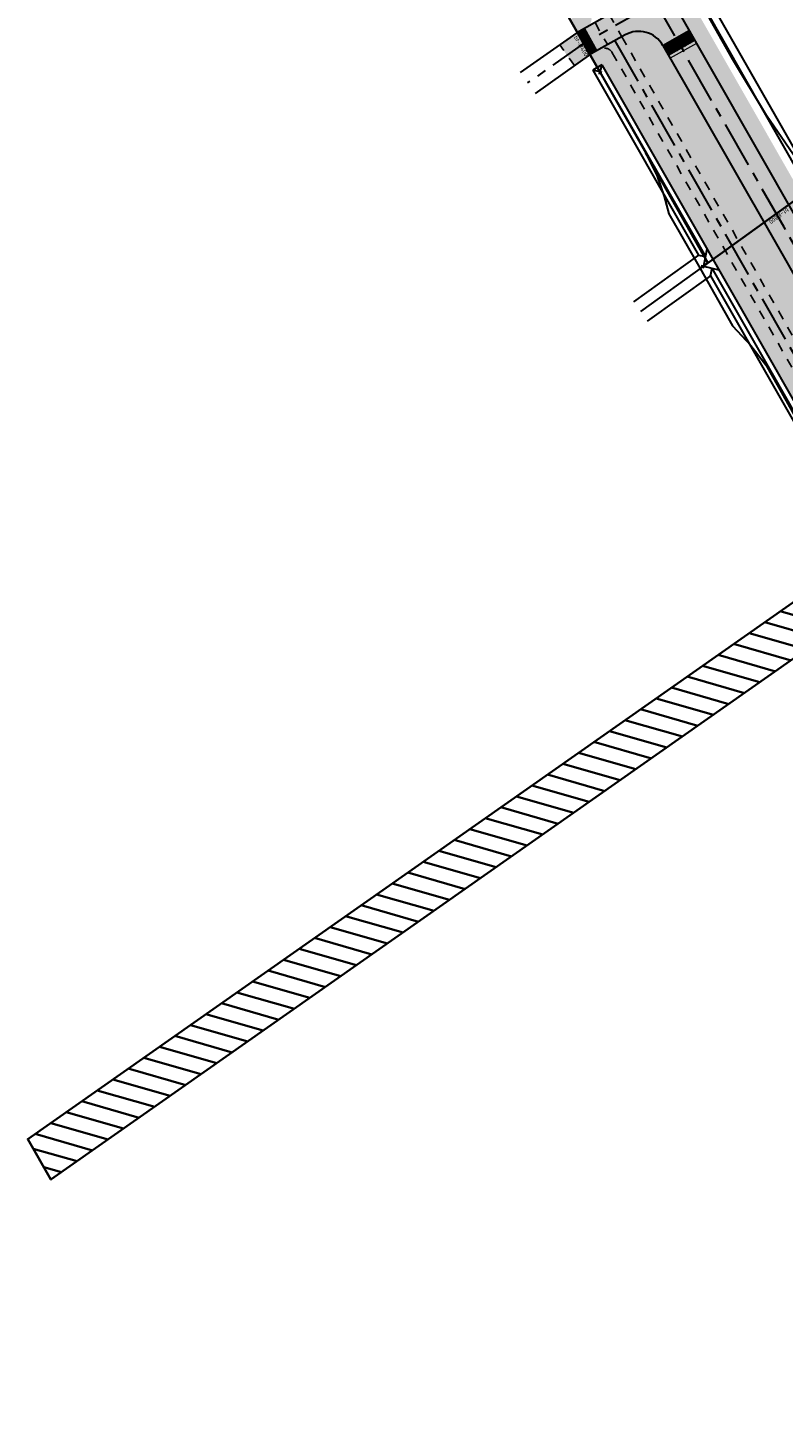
# Model space of a CAD drawing. Header units: metres. Extents: x 149090 to 161988, y 479090 to 487021.
# Tile 27 of 72: x 149329 to 149491, y 486057 to 486356. Entities that reach past the tile are written whole.
import ezdxf
from ezdxf.enums import TextEntityAlignment as Align

# ---------------------------------------------------------------- set-up
doc = ezdxf.new("R2010")
doc.units = ezdxf.units.M
doc.linetypes.add('AM-AS', pattern=[16, 10, -2, 2, -2])
doc.linetypes.add('XX-HIDDEN', pattern=[4, 2, -2])
doc.layers.get('0').update_dxf_attribs({"lineweight": 25})
for name, color, linetype, lineweight, true_color in [('B-WE-KG-GRENS_PERCEEL-GV', 1, 'Continuous', 30, 0xff0000), ('IRP-V-verharding-rijbaan', 7, 'Continuous', 0, 0xffb061), ('N-WE-GR-STADSLANDBOUW-A', 7, 'Continuous', 35, 0xffff9e), ('N-WE-KL-STROOK-PRIMAIRE TRACE-G', 1, 'Continuous', 35, 0xff0000), ('N-WE-KW-KUNSTWERK_DUIKER-HOLD-S', 1, 'Continuous', 35, 0xff0000), ('N-WE-KW-KUNSTWERK_DUIKER-S', 5, 'Continuous', 35, 0x0000ff)]:
    doc.layers.add(name, color=color, linetype=linetype, lineweight=lineweight, true_color=true_color)
doc.layers.add('L2-NIEUWE_HOOFD_INFRA_POLDERWEGEN_2023', color=7, linetype='Continuous', lineweight=0, true_color=0xff7f7f, transparency=0.5)
for name, color, linetype, lineweight in [('N-WE-AM-AS_FIETSPAD-G', 3, 'AM-AS', 30), ('N-WE-AM-AS_KAVELWEG-G', 170, 'AM-AS', 30), ('N-WE-AM-AS_WEG-G', 10, 'AM-AS', 30), ('N-WE-VH-KANTOPSLUITING_VOORKANTBAND-G', 190, 'Continuous', 30), ('N-WE-VH-KANTVERHARDING-G', 7, 'Continuous', 30), ('N-WE-VH-MATERIAALGRENS-G', 7, 'XX-HIDDEN', 25), ('N-WE-VH-VERHARDING_ASFALT-A', 252, 'Continuous', 18), ('N-WE-VH-VERHARDING_TEGEL-A', 252, 'Continuous', 18), ('VRK-ontwerp', 2, 'Continuous', 0)]:
    doc.layers.add(name, color=color, linetype=linetype, lineweight=lineweight)
doc.styles.add('NLCS-ISO-M2000-T25', font='NLCS-ISO.ttf')

# ---------------------------------------------------------------- blocks, each defined once
blk = doc.blocks.new('*U33')
at = {"layer": 'VRK-ontwerp', "transparency": 33554607}
blk.add_hatch(color=9, dxfattribs=at).paths.add_polyline_path([(0, -5.551115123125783e-17), (1.909938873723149e-11, -0.6999999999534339), (6.500000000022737, -0.7000000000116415), (6.500000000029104, 5.820766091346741e-11)])
at = {"layer": 'VRK-ontwerp'}
blk.add_hatch(color=7, dxfattribs=at).paths.add_polyline_path([(6.5, -3.199999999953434), (6.50000000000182, -2.999999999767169), (6.299999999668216, -2.999999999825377), (6.2999999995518, -0.7000000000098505), (6.194999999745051, -0.7000000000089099), (6.194999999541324, -2.999999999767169), (5.984999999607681, -2.999999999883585), (5.984999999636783, -2.299999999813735), (5.879999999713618, -2.299999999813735), (5.879999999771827, -2.999999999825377), (5.669999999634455, -2.999999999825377), (5.669999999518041, -0.7000000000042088), (5.564999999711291, -0.7000000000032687), (5.564999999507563, -2.999999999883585), (5.35499999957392, -3), (5.354999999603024, -2.299999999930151), (5.249999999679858, -2.299999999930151), (5.249999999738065, -2.999999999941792), (5.039999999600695, -2.999999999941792), (5.03999999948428, -0.6999999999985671), (4.93499999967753, -0.699999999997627), (4.934999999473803, -2.999999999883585), (4.72499999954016, -3), (4.724999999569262, -2.299999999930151), (4.619999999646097, -2.299999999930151), (4.619999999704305, -2.999999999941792), (4.409999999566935, -2.999999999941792), (4.409999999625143, -0.6999999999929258), (4.304999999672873, -0.6999999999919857), (4.304999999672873, -2.999999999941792), (4.094999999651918, -3), (4.094999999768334, -2.299999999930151), (3.989999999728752, -2.299999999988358), (3.989999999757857, -3), (3.77999999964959, -2.999999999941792), (3.779999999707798, -0.6999999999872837), (3.674999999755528, -0.6999999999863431), (3.67499999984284, -2.999999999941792), (3.464999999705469, -2.999999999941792), (3.464999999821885, -2.299999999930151), (3.359999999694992, -2.300000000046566), (3.359999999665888, -2.999999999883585), (3.149999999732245, -2.999999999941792), (3.149999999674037, -0.699999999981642), (3.044999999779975, -0.6999999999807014), (3.044999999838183, -2.999999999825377), (2.834999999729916, -2.999999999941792), (2.83499999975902, -2.299999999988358), (2.729999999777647, -2.299999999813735), (2.729999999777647, -3), (2.519999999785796, -3), (2.51999999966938, -0.6999999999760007), (2.414999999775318, -0.6999999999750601), (2.414999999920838, -2.999999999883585), (2.204999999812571, -3.000000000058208), (2.204999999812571, -2.299999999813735), (2.099999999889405, -2.299999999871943), (2.099999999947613, -3.000000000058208), (1.889999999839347, -3.000000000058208), (1.889999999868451, -0.699999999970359), (1.784999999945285, -0.6999999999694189), (1.785000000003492, -3.000000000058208), (1.574999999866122, -3.000000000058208), (1.57499999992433, -2.299999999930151), (1.469999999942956, -2.299999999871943), (1.469999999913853, -3), (1.259999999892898, -2.999999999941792), (1.259999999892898, -0.6999999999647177), (1.154999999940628, -0.6999999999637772), (1.155000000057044, -3), (0.9449999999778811, -3), (0.9449999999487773, -2.299999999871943), (0.8399999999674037, -2.300000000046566), (0.8400000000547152, -3), (0.6300000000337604, -2.999999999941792), (0.6299999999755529, -0.6999999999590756), (0.5250000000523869, -0.699999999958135), (0.5249999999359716, -3), (0.3150000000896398, -3), (0.315000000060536, -2.299999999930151), (0.2099999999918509, -2.299999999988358), (0.2100000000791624, -3), (8.185452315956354e-11, -2.999999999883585), (8.731171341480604e-11, -3.199999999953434)])
at = {"layer": 'VRK-ontwerp', "true_color": 0x636466, "transparency": 33554602}
for points in [[(0.5250000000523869, -0.6999999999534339), (2.91038304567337e-11, -0.6999999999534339), (8.731149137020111e-11, -2.999999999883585), (0.2100000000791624, -3), (0.2099999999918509, -2.299999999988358), (0.315000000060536, -2.299999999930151), (0.3150000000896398, -3), (0.5249999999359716, -3)], [(1.154999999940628, -0.6999999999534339), (0.6299999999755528, -0.6999999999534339), (0.6300000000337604, -2.999999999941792), (0.8400000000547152, -3), (0.8399999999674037, -2.300000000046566), (0.9449999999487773, -2.299999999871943), (0.9449999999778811, -3), (1.155000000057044, -3)], [(1.784999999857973, -0.6999999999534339), (1.259999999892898, -0.6999999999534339), (1.259999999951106, -2.999999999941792), (1.46999999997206, -3), (1.469999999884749, -2.300000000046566), (1.574999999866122, -2.299999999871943), (1.574999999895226, -3), (1.784999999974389, -3)], [(2.414999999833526, -0.6999999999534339), (1.889999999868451, -0.6999999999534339), (1.889999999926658, -2.999999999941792), (2.099999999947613, -3), (2.099999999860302, -2.300000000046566), (2.204999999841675, -2.299999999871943), (2.204999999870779, -3), (2.414999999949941, -3)], [(3.044999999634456, -0.6999999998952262), (2.51999999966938, -0.6999999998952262), (2.519999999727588, -2.999999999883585), (2.729999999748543, -2.999999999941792), (2.729999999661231, -2.299999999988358), (2.834999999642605, -2.299999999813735), (2.834999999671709, -2.999999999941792), (3.044999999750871, -2.999999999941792)], [(3.674999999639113, -0.6999999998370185), (3.149999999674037, -0.6999999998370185), (3.149999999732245, -2.999999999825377), (3.3599999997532, -2.999999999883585), (3.359999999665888, -2.299999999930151), (3.464999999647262, -2.299999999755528), (3.464999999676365, -2.999999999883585), (3.674999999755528, -2.999999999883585)], [(4.304999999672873, -0.7000000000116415), (3.779999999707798, -0.7000000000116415), (3.779999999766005, -3), (3.98999999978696, -3.000000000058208), (3.989999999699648, -2.300000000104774), (4.094999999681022, -2.299999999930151), (4.094999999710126, -3.000000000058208), (4.304999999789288, -3.000000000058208)], [(4.934999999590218, -0.7000000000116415), (4.409999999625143, -0.7000000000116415), (4.40999999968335, -3), (4.619999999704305, -3.000000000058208), (4.619999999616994, -2.300000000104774), (4.724999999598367, -2.299999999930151), (4.724999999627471, -3.000000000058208), (4.934999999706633, -3.000000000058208)], [(5.564999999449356, -0.6999999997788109), (5.03999999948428, -0.6999999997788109), (5.039999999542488, -2.999999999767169), (5.249999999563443, -2.999999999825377), (5.249999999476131, -2.299999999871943), (5.354999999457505, -2.29999999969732), (5.354999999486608, -2.999999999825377), (5.564999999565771, -2.999999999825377)], [(6.194999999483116, -0.6999999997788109), (5.669999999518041, -0.6999999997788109), (5.669999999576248, -2.999999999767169), (5.879999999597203, -2.999999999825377), (5.879999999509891, -2.299999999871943), (5.984999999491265, -2.29999999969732), (5.984999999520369, -2.999999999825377), (6.194999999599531, -2.999999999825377)], [(6.299999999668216, -2.999999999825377), (6.500000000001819, -2.999999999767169), (6.500000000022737, -0.7000000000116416), (6.299999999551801, -0.7000000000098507)]]:
    blk.add_hatch(color=251, dxfattribs=at).paths.add_polyline_path(points)
at = {"layer": 'N-WE-VH-KANTVERHARDING-G', "lineweight": 5}
for p, q in [((0, 0), (8.731149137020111e-11, -3.199999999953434)), ((0, 0), (6.500000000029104, 5.820766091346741e-11)), ((6.500000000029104, 5.820766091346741e-11), (6.5, -3.199999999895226)), ((2.91038304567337e-11, -0.6999999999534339), (6.5, -0.7000000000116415)), ((0.2100000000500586, -2.299999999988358), (0.3150000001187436, -2.299999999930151)), ((0.2099999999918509, -2.300000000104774), (0.2100000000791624, -3)), ((0.315000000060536, -2.299999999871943), (0.3150000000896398, -3)), ((0.5249999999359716, -0.7000000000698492), (0.6299999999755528, -0.7000000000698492)), ((0.5250000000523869, -0.7000000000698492), (0.5249999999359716, -3.000000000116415)), ((0.6299999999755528, -0.7000000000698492), (0.6300000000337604, -2.999999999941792)), ((0.8399999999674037, -2.300000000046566), (0.9450000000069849, -2.299999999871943)), ((0.8399999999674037, -2.300000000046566), (0.8400000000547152, -3.000000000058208)), ((0.9449999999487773, -2.299999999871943), (0.9449999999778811, -3)), ((1.154999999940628, -0.7000000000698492), (1.259999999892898, -0.7000000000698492)), ((1.154999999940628, -0.7000000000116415), (1.155000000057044, -2.999999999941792)), ((1.259999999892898, -0.7000000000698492), (1.259999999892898, -2.999999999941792)), ((1.469999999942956, -2.299999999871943), (1.57499999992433, -2.299999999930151)), ((1.469999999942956, -2.299999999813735), (1.469999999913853, -2.999999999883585)), ((1.57499999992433, -2.299999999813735), (1.574999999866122, -3.000000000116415)), ((1.784999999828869, -0.7000000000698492), (1.889999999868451, -0.7000000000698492)), ((1.784999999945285, -0.7000000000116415), (1.785000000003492, -2.999999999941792)), ((1.889999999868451, -0.7000000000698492), (1.889999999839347, -3.000000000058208)), ((2.099999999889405, -2.299999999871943), (2.204999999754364, -2.299999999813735)), ((2.099999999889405, -2.299999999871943), (2.099999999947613, -3.000000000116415)), ((2.204999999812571, -2.299999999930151), (2.204999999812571, -2.999999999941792)), ((2.414999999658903, -0.7000000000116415), (2.51999999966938, -0.7000000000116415)), ((2.414999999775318, -0.7000000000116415), (2.414999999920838, -2.999999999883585)), ((2.51999999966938, -0.7000000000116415), (2.519999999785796, -3)), ((2.729999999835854, -2.299999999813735), (2.83499999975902, -2.299999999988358)), ((2.729999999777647, -2.299999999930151), (2.729999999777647, -3.000000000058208)), ((2.83499999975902, -2.299999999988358), (2.834999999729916, -2.999999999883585)), ((3.044999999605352, -0.7000000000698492), (3.149999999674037, -0.6999999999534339)), ((3.044999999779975, -0.7000000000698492), (3.044999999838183, -2.999999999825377)), ((3.149999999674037, -0.6999999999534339), (3.149999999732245, -2.999999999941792)), ((3.359999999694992, -2.300000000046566), (3.464999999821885, -2.299999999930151)), ((3.359999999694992, -2.300000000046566), (3.359999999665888, -2.999999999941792)), ((3.464999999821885, -2.299999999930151), (3.464999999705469, -2.999999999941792)), ((3.674999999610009, -0.7000000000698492), (3.779999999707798, -0.7000000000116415)), ((3.674999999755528, -0.7000000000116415), (3.674999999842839, -3)), ((3.779999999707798, -0.7000000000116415), (3.77999999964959, -3)), ((3.989999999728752, -2.299999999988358), (4.094999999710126, -2.299999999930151)), ((3.989999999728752, -2.299999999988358), (3.989999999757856, -3)), ((4.094999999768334, -2.299999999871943), (4.094999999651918, -2.999999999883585)), ((4.304999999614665, -0.7000000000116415), (4.409999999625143, -0.6999999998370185)), ((4.304999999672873, -0.7000000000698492), (4.304999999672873, -2.999999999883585)), ((4.409999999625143, -0.6999999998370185), (4.409999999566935, -2.999999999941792)), ((4.619999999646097, -2.299999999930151), (4.724999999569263, -2.299999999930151)), ((4.619999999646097, -2.299999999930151), (4.619999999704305, -2.999999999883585)), ((4.724999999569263, -2.299999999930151), (4.724999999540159, -2.999999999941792)), ((4.934999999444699, -0.7000000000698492), (5.03999999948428, -0.6999999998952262)), ((4.93499999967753, -0.7000000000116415), (4.934999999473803, -2.999999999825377)), ((5.03999999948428, -0.6999999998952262), (5.039999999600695, -2.999999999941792)), ((5.249999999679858, -2.299999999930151), (5.354999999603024, -2.299999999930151)), ((5.249999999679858, -2.299999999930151), (5.249999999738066, -2.999999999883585)), ((5.354999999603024, -2.299999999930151), (5.35499999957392, -2.999999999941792)), ((5.56499999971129, -0.7000000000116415), (5.564999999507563, -2.999999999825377)), ((5.669999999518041, -0.6999999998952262), (5.669999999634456, -2.999999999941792)), ((5.879999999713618, -2.299999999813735), (5.984999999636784, -2.299999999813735)), ((5.879999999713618, -2.299999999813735), (5.879999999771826, -2.999999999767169)), ((5.984999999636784, -2.299999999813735), (5.98499999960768, -2.999999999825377)), ((6.19499999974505, -0.6999999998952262), (6.194999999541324, -2.999999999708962)), ((6.299999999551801, -0.6999999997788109), (6.299999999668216, -2.999999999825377)), ((0.2100000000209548, -3), (1.455191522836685e-10, -2.999999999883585)), ((8.731149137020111e-11, -3.199999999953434), (6.5, -3.199999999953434)), ((0.5250000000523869, -3), (0.3150000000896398, -3)), ((0.8399999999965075, -3), (0.6300000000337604, -2.999999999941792)), ((1.154999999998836, -3), (0.9449999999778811, -3)), ((1.259999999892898, -2.999999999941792), (1.46999999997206, -3)), ((1.57499999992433, -3.000000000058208), (1.785000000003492, -3.000000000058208)), ((1.889999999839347, -3.000000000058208), (2.099999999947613, -3.000000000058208)), ((2.204999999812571, -3.000000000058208), (2.414999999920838, -2.999999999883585)), ((2.519999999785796, -3), (2.729999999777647, -3)), ((2.834999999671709, -2.999999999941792), (3.04499999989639, -2.999999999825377)), ((3.149999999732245, -2.999999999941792), (3.359999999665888, -2.999999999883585)), ((3.464999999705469, -2.999999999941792), (3.674999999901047, -2.999999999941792)), ((3.779999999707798, -2.999999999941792), (3.989999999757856, -3)), ((4.094999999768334, -3), (4.304999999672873, -2.999999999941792)), ((4.409999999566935, -2.999999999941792), (4.619999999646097, -2.999999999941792)), ((4.724999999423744, -3), (4.934999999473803, -2.999999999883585)), ((5.039999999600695, -2.999999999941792), (5.249999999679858, -2.999999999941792)), ((5.354999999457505, -3), (5.564999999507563, -2.999999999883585)), ((5.669999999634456, -2.999999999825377), (5.879999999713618, -2.999999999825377)), ((5.984999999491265, -2.999999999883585), (6.194999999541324, -2.999999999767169)), ((6.299999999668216, -2.999999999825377), (6.500000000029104, -2.999999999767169))]:
    blk.add_line(p, q, dxfattribs=at)
blk = doc.blocks.new('*U396')
at = {"layer": 'N-WE-KW-KUNSTWERK_DUIKER-S', "color": 0}
for points in [[(-0.8493030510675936, 0.7750000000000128), (2.842170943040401e-14, 1.4210854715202e-14), (-0.8493030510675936, -0.7749999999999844)], [(2.842170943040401e-14, 1.4210854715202e-14), (69.75351375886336, 1.4210854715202e-14)], [(70.60281680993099, 0.7750000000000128), (69.75351375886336, 1.4210854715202e-14), (70.60281680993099, -0.7749999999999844)]]:
    blk.add_lwpolyline(points, dxfattribs=at)
at = {"color": 0, "style": 'NLCS-ISO-M2000-T25'}
blk.add_attdef('DUIKERNR', text='', height=7, dxfattribs=at).set_placement((0.8493030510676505, 1.4210854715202e-14), align=Align.BOTTOM_CENTER)
blk = doc.blocks.new('*U401')
at = {"layer": 'N-WE-KW-KUNSTWERK_DUIKER-S', "color": 0}
for points in [[(-0.8493030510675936, 0.7750000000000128), (2.842170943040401e-14, 1.4210854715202e-14), (-0.8493030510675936, -0.7749999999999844)], [(2.842170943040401e-14, 1.4210854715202e-14), (35.25037584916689, 1.4210854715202e-14)], [(36.09967890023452, 0.7750000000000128), (35.25037584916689, 1.4210854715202e-14), (36.09967890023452, -0.7749999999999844)]]:
    blk.add_lwpolyline(points, dxfattribs=at)
at = {"color": 0, "style": 'NLCS-ISO-M2000-T25'}
blk.add_attdef('DUIKERNR', text='', height=7, dxfattribs=at).set_placement((0.8493030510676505, 1.4210854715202e-14), align=Align.BOTTOM_CENTER)

msp = doc.modelspace()

# ---------------------------------------------------------------- hatches: boundary and pattern name
at = {"layer": 'IRP-V-verharding-rijbaan', "transparency": 33554610}
h = msp.add_hatch(color=256, dxfattribs=at)
h.dxf.hatch_style = 1
edge = h.paths.add_edge_path()
edge.add_line((149462.1857261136, 486370.7080727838), (149456.5403217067, 486367.4863637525))
edge.add_arc((149451.3291791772, 486364.5124784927), 6.000000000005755, -60.696560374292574, 29.712459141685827, ccw=False)
edge.add_line((149454.265787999, 486359.2802391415), (149449.0583168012, 486356.3575315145))
edge.add_line((149449.0583168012, 486356.3575315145), (149448.3324331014, 486355.9432855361))
edge.add_line((149448.3324331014, 486355.9432855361), (149451.0243245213, 486351.1470661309))
edge.add_line((149451.0243245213, 486351.1470661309), (149451.7502082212, 486351.5613121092))
edge.add_line((149451.7502082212, 486351.5613121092), (149457.0666233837, 486354.5451648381))
edge.add_arc((149460.0032322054, 486349.312925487), 5.999999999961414, 29.71245914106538, 119.30343962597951, ccw=False)
edge.add_line((149465.2143747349, 486352.2868107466), (149470.8597791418, 486355.508519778))
edge.add_line((149470.8597791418, 486355.508519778), (149462.1857261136, 486370.7080727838))
h = msp.add_hatch(color=256, dxfattribs=at)
h.dxf.hatch_style = 1
h.paths.add_polyline_path([(149449.5352151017, 486350.3050044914), (149446.8034060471, 486355.0919566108), (149446.6879897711, 486355.0271789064), (149443.0016718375, 486352.42769815), (149446.1712919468, 486347.9328668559)])
at = {"layer": 'N-WE-GR-STADSLANDBOUW-A', "transparency": 33554559}
h = msp.add_hatch(color=256, dxfattribs=at)
h.dxf.hatch_style = 1
edge = h.paths.add_edge_path()
edge.add_arc((149467.0550478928, 486370.2458055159), 3.999999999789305, 209.7124591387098, 292.5317033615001)
edge.add_line((149468.5878262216, 486366.5511349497), (149447.8914686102, 486402.8173859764))
edge.add_arc((151179.0764417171, 487390.7668508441), 1993.249998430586, 208.9260292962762, 209.7124591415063, ccw=False)
edge.add_line((149434.4945801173, 486426.6715835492), (149419.7250084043, 486453.3979121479))
edge.add_line((149419.7250084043, 486453.3979121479), (149421.2566869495, 486454.2443522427))
edge.add_line((149421.2566869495, 486454.2443522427), (149419.4576898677, 486457.499733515))
edge.add_arc((149422.9934420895, 486452.6522128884), 5.999999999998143, 126.1067850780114, 208.9260292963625)
edge.add_line((149417.7419727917, 486449.7501325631), (149431.4312230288, 486424.9787033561))
edge.add_arc((151179.0764411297, 487390.7668505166), 1996.749997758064, 208.9260292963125, 209.7124591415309)
edge.add_line((149444.8516354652, 486401.08261958), (149463.5809528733, 486368.2632153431))
edge = h.paths.add_edge_path()
edge.add_arc((149473.4984659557, 486358.9549967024), 4.000000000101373, 126.8932149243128, 209.7124591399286)
edge.add_line((149470.0243709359, 486356.9724065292), (149574.075653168, 486174.6432261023))
edge.add_line((149574.075653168, 486174.6432261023), (149618.2438239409, 486097.2520694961))
edge.add_line((149618.2438239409, 486097.2520694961), (149618.3693016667, 486097.3236813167))
edge.add_arc((149626.0807201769, 486103.6903150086), 10.00000000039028, 219.5434629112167, 271.9165649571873)
edge.add_line((149626.4151614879, 486093.6959091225), (149593.79, 486149.815))
edge.add_line((149593.79, 486149.815), (149548.495, 486228.725))
edge.add_line((149548.495, 486228.725), (149510.08, 486296.2))
edge.add_line((149510.08, 486296.2), (149504.277531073, 486308.8358540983))
edge.add_line((149504.277531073, 486308.8358540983), (149502.2009608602, 486307.6508008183))
edge.add_line((149502.2009608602, 486307.6508008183), (149471.0971638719, 486362.1540197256))
h = msp.add_hatch(color=256, dxfattribs=at)
h.dxf.hatch_style = 1
h.paths.add_polyline_path([(149449.5984791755, 486358.9705445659), (149430.3038625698, 486392.7805232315, -0.003431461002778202), (149416.7708712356, 486416.8770624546), (149403.5136525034, 486440.8667075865, 0.4464188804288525), (149400.6116226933, 486441.5345708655), (149399.3864185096, 486440.6717702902), (149398.9209266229, 486440.3439664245), (149400.4390206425, 486437.6084947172), (149401.3291345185, 486438.1003917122), (149413.9263253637, 486415.3051022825, 0.003431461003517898), (149427.481160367, 486391.1696687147), (149446.1765997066, 486358.4096290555), (149445.2285204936, 486357.8685809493), (149446.8016764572, 486355.0909858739), (149448.8403012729, 486356.2351696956, 0.4163059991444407)])
h = msp.add_hatch(color=256, dxfattribs=at)
h.dxf.hatch_style = 1
edge = h.paths.add_edge_path()
edge.add_line((149625.377016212, 486058.4106959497), (149657.0051467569, 486004.7441640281))
edge.add_line((149657.0051467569, 486004.7441640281), (149657.6341186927, 486005.1118212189))
edge.add_arc((149654.6062428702, 486010.2917795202), 5.999999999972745, 300.3078539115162, 390.5127810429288)
edge.add_line((149659.7753384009, 486013.3381628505), (149631.1922486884, 486061.8378771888))
edge.add_arc((151357.0240196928, 487078.949112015), 2003.250000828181, 209.7124591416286, 210.5127810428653, ccw=False)
edge.add_line((149617.1538069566, 486086.0431705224), (149614.0104714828, 486091.5512408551))
edge.add_line((149614.0104714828, 486091.5512408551), (149568.4385351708, 486171.3924690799))
edge.add_line((149568.4385351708, 486171.3924690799), (149565.716174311, 486176.1571960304))
edge.add_line((149565.716174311, 486176.1571960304), (149565.2158934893, 486177.0540354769))
edge.add_line((149565.2158934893, 486177.0540354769), (149488.4885255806, 486311.5034896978))
edge.add_line((149488.4885255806, 486311.5034896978), (149465.2143747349, 486352.2868107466))
edge.add_arc((149460.0032322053, 486349.3129254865), 6.000000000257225, 29.71245914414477, 119.3034396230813)
edge.add_line((149457.0666233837, 486354.5451648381), (149456.3752245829, 486354.157115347))
edge.add_line((149456.3752245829, 486354.157115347), (149481.4735184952, 486310.1773463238))
edge.add_line((149481.4735184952, 486310.1773463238), (149511.0162250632, 486258.4096279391))
edge.add_line((149511.0162250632, 486258.4096279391), (149611.2912716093, 486082.6975496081))
edge.add_line((149611.2912716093, 486082.6975496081), (149625.377016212, 486058.4106959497))
h = msp.add_hatch(color=256, dxfattribs=at)
h.dxf.hatch_style = 1
edge = h.paths.add_edge_path()
edge.add_arc((149452.5702033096, 486349.7280635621), 1.999999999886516, 29.71245913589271, 119.3034396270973)
edge.add_line((149451.5913337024, 486351.4721433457), (149449.6264939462, 486350.3693715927))
edge.add_line((149449.6264939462, 486350.3693715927), (149449.5352151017, 486350.3050044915))
edge.add_line((149449.5352151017, 486350.3050044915), (149451.1195038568, 486347.5288535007))
edge.add_line((149451.1195038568, 486347.5288535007), (149452.0748799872, 486348.0740657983))
edge.add_line((149452.0748799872, 486348.0740657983), (149533.1879581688, 486205.9395264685))
edge.add_line((149533.1879581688, 486205.9395264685), (149536.0106603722, 486207.5503809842))
edge.add_line((149536.0106603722, 486207.5503809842), (149454.3072508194, 486350.7193586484))
at = {"layer": 'N-WE-KL-STROOK-PRIMAIRE TRACE-G', "linetype": 'Continuous'}
h = msp.add_hatch(dxfattribs=at)
h.set_pattern_fill('ANSI31', color=256)
h.set_pattern_definition([(343.9894256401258, (148983.108, 486498.215), (0.8757118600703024, 3.051844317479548), [])])
h.paths.add_polyline_path([(149497.9102900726, 486235.6529098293), (149511.8583301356, 486316.3250653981), (150188.7338470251, 486793.6430403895), (150194.5801421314, 486785.5293960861), (149521.0064356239, 486310.5397863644), (149507.0562722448, 486229.8553500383), (149333.5230219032, 486108.0351832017), (149328.5411502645, 486116.7559443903)])
at = {"layer": 'N-WE-VH-VERHARDING_ASFALT-A', "transparency": 33554585}
h = msp.add_hatch(color=256, dxfattribs=at)
h.dxf.hatch_style = 1
edge = h.paths.add_edge_path()
edge.add_line((149621.2262987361, 486092.0261982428), (149615.573480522, 486088.8121740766))
edge.add_line((149615.573480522, 486088.8121740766), (149617.1538069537, 486086.0431705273))
edge.add_arc((151357.0240202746, 487078.9491123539), 2003.250001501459, 209.7124591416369, 210.512781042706)
edge.add_line((149631.1922486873, 486061.8378771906), (149658.1506006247, 486016.0950138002))
edge.add_line((149658.1506006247, 486016.0950138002), (149663.7504541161, 486019.3952624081))
edge.add_line((149663.7504541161, 486019.3952624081), (149636.7921021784, 486065.1381257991))
edge.add_arc((151357.0240189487, 487078.9491115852), 1996.749999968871, 209.7124591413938, 210.5127810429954, ccw=False)
edge.add_line((149622.7992113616, 486089.2648795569), (149621.2262987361, 486092.0261982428))
h.paths.add_polyline_path([(149568.4468385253, 486171.3924468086), (149574.0922437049, 486174.6141562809), (149494.1339299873, 486314.725198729), (149472.4458512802, 486352.7292437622), (149466.8004468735, 486349.5075347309), (149488.4886374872, 486311.5032936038)])
at = {"layer": 'N-WE-VH-VERHARDING_TEGEL-A'}
h = msp.add_hatch(dxfattribs=at)
h.set_pattern_fill('AVH-TEGEL_150X300_HALFST', color=256, scale=2.5, angle=88.8521960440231, pattern_type=2)
h.set_pattern_definition([(28.88648498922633, (149501.5958772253, 486295.0925412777), (-0.1811534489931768, 0.3283419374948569), []), (118.8864849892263, (149501.5958772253, 486295.0925412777), (-0.6566838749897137, -0.3623068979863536), [0.3749999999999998, -0.3749999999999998]), (118.8864849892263, (149501.9242191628, 486295.2736947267), (-0.6566838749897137, -0.3623068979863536), [-0.3749999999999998, 0.3749999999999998])])
edge = h.paths.add_edge_path()
edge.add_line((149481.4735184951, 486310.1773463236), (149456.3752245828, 486354.157115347))
edge.add_line((149456.3752245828, 486354.157115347), (149451.5913337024, 486351.4721433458))
edge.add_arc((149452.5702033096, 486349.728063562), 2.000000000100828, 29.712459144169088, 119.30343962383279, ccw=False)
edge.add_line((149454.3072508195, 486350.7193586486), (149478.6165375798, 486308.1221677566))
edge.add_line((149478.6165375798, 486308.1221677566), (149608.2514384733, 486080.9627831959))
edge.add_line((149608.2514384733, 486080.9627831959), (149622.3617104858, 486056.6336390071))
edge.add_line((149622.3617104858, 486056.6336390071), (149652.9643855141, 486004.7070974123))
edge.add_arc((149651.2413536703, 486003.6916363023), 2.000000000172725, -59.69214608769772, 30.512781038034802, ccw=False)
edge.add_line((149652.2506456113, 486001.9649835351), (149657.0046927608, 486004.7449343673))
edge.add_line((149657.0046927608, 486004.7449343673), (149625.377016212, 486058.4106959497))
edge.add_line((149625.377016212, 486058.4106959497), (149611.2912716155, 486082.6975495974))
edge.add_line((149611.2912716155, 486082.6975495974), (149511.0358220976, 486258.3752880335))
edge.add_line((149511.0358220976, 486258.3752880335), (149506.5195508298, 486266.2891553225))
edge.add_line((149506.5195508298, 486266.2891553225), (149481.4735184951, 486310.1773463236))
at = {"layer": 'VRK-ontwerp', "true_color": 0x636466, "transparency": 33554602}
for points in [[(149446.8063632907, 486355.0867746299), (149446.8822256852, 486354.9516084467), (149448.2338875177, 486355.7102323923), (149448.1580251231, 486355.8453985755)], [(149446.9336163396, 486354.8600442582), (149447.1905696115, 486354.402223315), (149448.542231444, 486355.1608472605), (149448.4394501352, 486355.3439756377), (149447.8290222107, 486355.0013712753), (149447.7776315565, 486355.0929354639), (149448.3880594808, 486355.4355398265), (149448.285278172, 486355.6186682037)], [(149447.2419602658, 486354.3106591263), (149447.4989135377, 486353.8528381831), (149448.8505753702, 486354.6114621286), (149448.7477940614, 486354.7945905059), (149448.137366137, 486354.4519861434), (149448.0859754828, 486354.5435503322), (149448.6964034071, 486354.8861546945), (149448.5936220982, 486355.0692830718)], [(149447.550304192, 486353.7612739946), (149447.8072574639, 486353.3034530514), (149449.1589192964, 486354.0620769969), (149449.0561379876, 486354.2452053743), (149448.4457100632, 486353.9026010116), (149448.3943194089, 486353.9941652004), (149449.0047473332, 486354.3367695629), (149448.9019660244, 486354.5198979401)], [(149447.8586481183, 486353.2118888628), (149448.1156013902, 486352.7540679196), (149449.4672632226, 486353.512691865), (149449.3644819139, 486353.6958202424), (149448.7540539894, 486353.3532158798), (149448.7026633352, 486353.4447800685), (149449.3130912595, 486353.7873844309), (149449.2103099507, 486353.9705128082)], [(149448.1669920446, 486352.6625037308), (149448.4239453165, 486352.2046827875), (149449.7756071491, 486352.9633067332), (149449.6728258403, 486353.1464351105), (149449.0623979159, 486352.803830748), (149449.0110072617, 486352.8953949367), (149449.6214351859, 486353.2379992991), (149449.5186538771, 486353.4211276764)], [(149448.4753359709, 486352.1131185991), (149448.7322892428, 486351.6552976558), (149450.0839510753, 486352.4139216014), (149449.9811697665, 486352.5970499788), (149449.3707418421, 486352.2544456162), (149449.3193511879, 486352.3460098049), (149449.9297791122, 486352.6886141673), (149449.8269978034, 486352.8717425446)], [(149448.7836798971, 486351.5637334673), (149449.040633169, 486351.105912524), (149450.3922950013, 486351.8645364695), (149450.2895136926, 486352.0476648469), (149449.6790857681, 486351.7050604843), (149449.6276951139, 486351.7966246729), (149450.2381230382, 486352.1392290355), (149450.1353417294, 486352.3223574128)], [(149449.0920238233, 486351.0143483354), (149449.3489770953, 486350.5565273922), (149450.7006389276, 486351.3151513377), (149450.5978576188, 486351.498279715), (149449.9874296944, 486351.1556753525), (149449.9360390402, 486351.2472395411), (149450.5464669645, 486351.5898439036), (149450.4436856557, 486351.7729722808)], [(149449.4003677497, 486350.4649632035), (149449.4982547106, 486350.2905552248), (149450.8499165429, 486351.0491791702), (149450.7520295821, 486351.2235871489)]]:
    msp.add_hatch(color=251, dxfattribs=at).paths.add_polyline_path(points)
at = {"layer": 'VRK-ontwerp'}
msp.add_hatch(color=7, dxfattribs=at).paths.add_polyline_path([(149449.040633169, 486351.1059125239), (149449.0920238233, 486351.0143483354), (149450.4436856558, 486351.7729722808), (149450.5464669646, 486351.5898439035), (149449.9360390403, 486351.247239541), (149449.9874296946, 486351.1556753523), (149450.5978576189, 486351.4982797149), (149450.7006389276, 486351.3151513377), (149449.3489770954, 486350.556527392), (149449.4003677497, 486350.4649632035), (149450.7520295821, 486351.2235871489), (149450.8499165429, 486351.0491791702), (149451.0243245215, 486351.147066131), (149448.3324331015, 486355.9432855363), (149448.1580251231, 486355.8453985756), (149448.2338875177, 486355.7102323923), (149446.8822256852, 486354.9516084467), (149446.9336163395, 486354.8600442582), (149448.2852781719, 486355.6186682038), (149448.3880594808, 486355.4355398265), (149447.7776315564, 486355.0929354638), (149447.8290222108, 486355.0013712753), (149448.4394501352, 486355.3439756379), (149448.5422314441, 486355.1608472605), (149447.1905696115, 486354.4022233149), (149447.2419602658, 486354.3106591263), (149448.5936220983, 486355.069283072), (149448.6964034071, 486354.8861546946), (149448.0859754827, 486354.543550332), (149448.1373661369, 486354.4519861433), (149448.7477940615, 486354.7945905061), (149448.8505753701, 486354.6114621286), (149447.4989135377, 486353.8528381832), (149447.5503041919, 486353.7612739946), (149448.9019660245, 486354.5198979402), (149449.0047473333, 486354.3367695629), (149448.3943194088, 486353.9941652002), (149448.4457100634, 486353.9026010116), (149449.0561379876, 486354.2452053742), (149449.1589192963, 486354.0620769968), (149447.807257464, 486353.3034530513), (149447.8586481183, 486353.2118888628), (149449.2103099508, 486353.9705128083), (149449.3130912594, 486353.7873844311), (149448.7026633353, 486353.4447800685), (149448.7540539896, 486353.3532158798), (149449.3644819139, 486353.6958202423), (149449.4672632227, 486353.512691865), (149448.1156013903, 486352.7540679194), (149448.1669920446, 486352.6625037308), (149449.518653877, 486353.4211276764), (149449.6214351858, 486353.2379992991), (149449.0110072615, 486352.8953949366), (149449.0623979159, 486352.8038307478), (149449.6728258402, 486353.1464351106), (149449.775607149, 486352.9633067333), (149448.4239453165, 486352.2046827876), (149448.4753359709, 486352.1131185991), (149449.8269978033, 486352.8717425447), (149449.9297791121, 486352.6886141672), (149449.3193511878, 486352.3460098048), (149449.3707418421, 486352.2544456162), (149449.9811697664, 486352.5970499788), (149450.0839510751, 486352.4139216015), (149448.7322892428, 486351.6552976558), (149448.7836798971, 486351.5637334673), (149450.1353417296, 486352.3223574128), (149450.2381230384, 486352.1392290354), (149449.6276951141, 486351.7966246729), (149449.6790857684, 486351.7050604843), (149450.2895136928, 486352.0476648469), (149450.3922950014, 486351.8645364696)])

# ---------------------------------------------------------------- linework, layer by layer
at = {"layer": 'B-WE-KG-GRENS_PERCEEL-GV'}
msp.add_lwpolyline([(149421.892, 486399.072), (149448.157, 486352.698), (149461.54, 486329.07), (149474.918, 486305.45), (149473.213, 486304.247), (149480.205, 486291.905), (149484.145, 486287.64), (149487.375, 486283.48), (149490.09, 486278.725), (149525.14, 486216.025), (149571.37, 486135.875), (149603.461, 486080.774), (149628.35, 486038.04)], dxfattribs=at)
at = {"layer": 'B-WE-KG-GRENS_PERCEEL-GV', "flags": 128}
msp.add_lwpolyline([(149794.757, 485808.569), (149770.365, 485849.165), (149763.92, 485861.45), (149757.235, 485874.43), (149754.749, 485878.246), (149751.97, 485882.51), (149740.66, 485898.72), (149695.49, 485975.18), (149651.453, 486050.612), (149626.228, 486094.006), (149593.79, 486149.815), (149548.495, 486228.725), (149510.08, 486296.2), (149507.695, 486300.98), (149505.825, 486305.19), (149500.46, 486317.83), (149497.978, 486321.71), (149495.705, 486325.26), (149487.485, 486337.17), (149480.27, 486349.23), (149468.199, 486370.684)], dxfattribs=at)
msp.add_lwpolyline([(149461.54, 486329.07), (149464.015, 486324.15), (149465.505, 486319.765), (149466.525, 486316.05), (149473.213, 486304.247), (149474.918, 486305.45)], close=True, dxfattribs=at)
at = {"layer": 'L2-NIEUWE_HOOFD_INFRA_POLDERWEGEN_2023', "const_width": 20, "flags": 128}
msp.add_lwpolyline([(149491.311227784, 486313.1143442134), (149491.311227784, 486313.1143442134)], dxfattribs=at)
at = {"layer": 'N-WE-AM-AS_FIETSPAD-G', "flags": 128}
msp.add_lwpolyline([(149454.8491158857, 486353.3005826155), (149609.7713550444, 486081.8301663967, 0.003492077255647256), (149623.8693633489, 486057.5221674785), (149655.494315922, 486003.8610279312)], format="xyb", dxfattribs=at)
at = {"layer": 'N-WE-AM-AS_KAVELWEG-G', "flags": 128}
msp.add_lwpolyline([(149463.7327802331, 486361.4400892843), (149448.1572418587, 486352.6982752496), (149436.1125446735, 486344.2047163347)], dxfattribs=at)
at = {"layer": 'N-WE-AM-AS_WEG-G', "flags": 128}
msp.add_lwpolyline([(149989.2138758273, 485473.1472115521, -0.005729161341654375), (149704.857361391, 485943.2441331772), (149633.9921754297, 486063.4880015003, -0.0034920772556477), (149619.9765091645, 486087.6540250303), (149568.0385956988, 486178.6648899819), (149491.311227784, 486313.1143442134), (149442.0289332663, 486399.4717650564, -0.003431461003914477), (149428.5866771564, 486423.406743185), (149383.9823662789, 486504.1206252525)], format="xyb", dxfattribs=at)
at = {"layer": 'N-WE-KL-STROOK-PRIMAIRE TRACE-G'}
msp.add_lwpolyline([(149497.9102900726, 486235.6529098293), (149511.8583301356, 486316.3250653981), (150188.7338470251, 486793.6430403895), (150194.5801421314, 486785.5293960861), (149521.0064356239, 486310.5397863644), (149507.0562722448, 486229.8553500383), (149333.5230219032, 486108.0351832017), (149328.5411502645, 486116.7559443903)], close=True, dxfattribs=at)
at = {"layer": 'N-WE-VH-KANTOPSLUITING_VOORKANTBAND-G', "lineweight": 5}
for p, q in [((149446.8063632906, 486355.0867746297), (149448.3324331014, 486355.9432855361)), ((149446.8822256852, 486354.9516084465), (149448.2338875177, 486355.7102323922)), ((149446.9336163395, 486354.8600442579), (149448.2852781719, 486355.6186682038)), ((149448.2338875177, 486355.7102323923), (149448.1580251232, 486355.8453985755)), ((149448.2852781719, 486355.6186682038), (149448.3880594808, 486355.4355398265)), ((149448.3324331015, 486355.9432855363), (149451.0243245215, 486351.147066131)), ((149447.1905696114, 486354.4022233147), (149448.5422314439, 486355.1608472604)), ((149447.2419602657, 486354.3106591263), (149448.5936220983, 486355.069283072)), ((149447.4989135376, 486353.852838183), (149448.8505753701, 486354.6114621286)), ((149447.5503041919, 486353.7612739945), (149448.9019660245, 486354.5198979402)), ((149447.7776315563, 486355.0929354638), (149448.3880594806, 486355.4355398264)), ((149447.7776315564, 486355.0929354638), (149447.8290222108, 486355.0013712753)), ((149447.8072574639, 486353.3034530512), (149449.1589192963, 486354.0620769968)), ((149447.8290222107, 486355.0013712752), (149448.4394501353, 486355.3439756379)), ((149447.8586481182, 486353.2118888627), (149449.2103099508, 486353.9705128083)), ((149448.0859754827, 486354.543550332), (149448.6964034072, 486354.8861546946)), ((149448.0859754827, 486354.543550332), (149448.1373661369, 486354.4519861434)), ((149448.1156013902, 486352.7540679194), (149449.4672632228, 486353.512691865)), ((149448.1373661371, 486354.4519861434), (149448.7477940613, 486354.7945905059)), ((149448.1669920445, 486352.6625037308), (149449.5186538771, 486353.4211276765)), ((149448.3943194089, 486353.9941652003), (149449.0047473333, 486354.3367695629)), ((149448.3943194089, 486353.9941652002), (149448.4457100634, 486353.9026010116)), ((149448.4239453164, 486352.2046827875), (149449.7756071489, 486352.9633067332)), ((149448.4394501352, 486355.3439756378), (149448.5422314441, 486355.1608472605)), ((149448.4457100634, 486353.9026010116), (149449.0561379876, 486354.2452053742)), ((149448.4753359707, 486352.1131185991), (149449.8269978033, 486352.8717425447)), ((149448.5936220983, 486355.069283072), (149448.6964034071, 486354.8861546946)), ((149448.7026633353, 486353.4447800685), (149449.3130912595, 486353.7873844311)), ((149448.7026633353, 486353.4447800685), (149448.7540539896, 486353.3532158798)), ((149448.7477940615, 486354.7945905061), (149448.8505753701, 486354.6114621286)), ((149448.7540539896, 486353.3532158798), (149449.3644819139, 486353.6958202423)), ((149448.9019660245, 486354.5198979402), (149449.0047473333, 486354.3367695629)), ((149449.0110072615, 486352.8953949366), (149449.6214351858, 486353.2379992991)), ((149449.0110072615, 486352.8953949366), (149449.0623979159, 486352.8038307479)), ((149449.0561379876, 486354.2452053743), (149449.1589192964, 486354.0620769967)), ((149449.0623979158, 486352.8038307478), (149449.6728258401, 486353.1464351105)), ((149449.2103099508, 486353.9705128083), (149449.3130912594, 486353.7873844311)), ((149449.3193511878, 486352.3460098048), (149449.929779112, 486352.6886141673)), ((149449.3644819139, 486353.6958202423), (149449.4672632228, 486353.5126918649)), ((149449.3707418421, 486352.2544456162), (149449.9811697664, 486352.5970499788)), ((149449.518653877, 486353.4211276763), (149449.6214351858, 486353.2379992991)), ((149449.6728258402, 486353.1464351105), (149449.775607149, 486352.9633067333)), ((149449.8269978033, 486352.8717425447), (149449.929779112, 486352.6886141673)), ((149449.9811697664, 486352.5970499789), (149450.0839510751, 486352.4139216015)), ((149448.7322892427, 486351.6552976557), (149450.083951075, 486352.4139216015)), ((149448.783679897, 486351.5637334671), (149450.1353417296, 486352.3223574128)), ((149449.0406331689, 486351.1059125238), (149450.3922950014, 486351.8645364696)), ((149449.0920238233, 486351.0143483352), (149450.4436856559, 486351.7729722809)), ((149449.3193511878, 486352.3460098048), (149449.3707418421, 486352.2544456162)), ((149449.3489770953, 486350.5565273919), (149450.7006389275, 486351.3151513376)), ((149449.4003677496, 486350.4649632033), (149450.7520295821, 486351.2235871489)), ((149449.4982547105, 486350.2905552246), (149451.0243245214, 486351.147066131)), ((149449.6276951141, 486351.7966246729), (149450.2381230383, 486352.1392290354)), ((149449.6276951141, 486351.7966246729), (149449.6790857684, 486351.7050604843)), ((149449.6790857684, 486351.7050604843), (149450.2895136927, 486352.0476648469)), ((149449.9360390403, 486351.247239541), (149450.5464669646, 486351.5898439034)), ((149449.9360390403, 486351.247239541), (149449.9874296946, 486351.1556753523)), ((149449.9874296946, 486351.1556753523), (149450.5978576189, 486351.4982797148)), ((149450.1353417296, 486352.3223574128), (149450.2381230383, 486352.1392290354)), ((149450.2895136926, 486352.0476648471), (149450.3922950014, 486351.8645364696)), ((149450.4436856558, 486351.7729722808), (149450.5464669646, 486351.5898439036)), ((149450.5978576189, 486351.498279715), (149450.7006389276, 486351.3151513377)), ((149450.7520295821, 486351.2235871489), (149450.849916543, 486351.0491791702))]:
    msp.add_line(p, q, dxfattribs=at)
at = {"layer": 'N-WE-VH-KANTVERHARDING-G'}
for p, q in [((149444.8516354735, 486401.0826195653), (149494.1339299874, 486314.7251987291)), ((149451.0243245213, 486351.147066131), (149448.3324331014, 486355.9432855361)), ((149449.4982547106, 486350.2905552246), (149446.8063632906, 486355.0867746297)), ((149465.2143747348, 486352.2868107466), (149470.8597791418, 486355.508519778)), ((149465.214374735, 486352.2868107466), (149488.4886374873, 486311.5032936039)), ((149452.0748799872, 486348.0740657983), (149450.1641277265, 486346.9836412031)), ((149472.9089117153, 486307.1279303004), (149458.8881994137, 486297.0528766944)), ((149473.9301364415, 486304.7397550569), (149460.3676779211, 486294.9939950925)), ((149475.4359503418, 486302.6997976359), (149461.8471564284, 486292.9351134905))]:
    msp.add_line(p, q, dxfattribs=at)
for points in [[(149475.0761383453, 486362.2431277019), (149496.9076088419, 486323.9878170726)], [(149474.4236049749, 486359.8558279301), (149498.6936797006, 486317.3273483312), (149502.8534942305, 486310.0381005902)]]:
    msp.add_lwpolyline(points, dxfattribs=at)
at = {"layer": 'N-WE-VH-KANTVERHARDING-G', "flags": 128}
for points in [[(149454.265787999, 486359.2802391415), (149446.6879897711, 486355.0271789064), (149434.5277346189, 486346.4521319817)], [(149457.0666233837, 486354.5451648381), (149449.6264939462, 486350.3693715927), (149437.6973547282, 486341.9573006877)], [(149452.0748799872, 486348.0740657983), (149451.6647161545, 486346.5734773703), (149450.1641277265, 486346.9836412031)], [(149450.1641277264, 486346.9836412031), (149472.9089117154, 486307.1279303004)], [(149451.6647161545, 486346.5734773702), (149474.3637751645, 486306.7978904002)], [(149488.4885255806, 486311.5034896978), (149568.4468385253, 486171.3924468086)], [(149474.705287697, 486308.4187765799), (149473.9301364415, 486304.7397550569), (149477.2323263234, 486303.9906439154)], [(149472.9089117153, 486307.1279303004), (149474.3637751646, 486306.7978904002)], [(149475.4359503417, 486302.6997976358), (149475.8023711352, 486304.3150333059)]]:
    msp.add_lwpolyline(points, dxfattribs=at)
for points in [[(149452.0748799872, 486348.0740657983), (149605.4287362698, 486079.3519286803, 0.003492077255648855), (149619.56178374, 486054.9835147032), (149649.5529179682, 486004.0946339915)], [(149475.4359503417, 486302.6997976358), (149603.517984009, 486078.2615040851, 0.003492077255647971), (149617.6664487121, 486053.8665074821), (149647.6575829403, 486002.9776267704)], [(149475.7774628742, 486304.3206838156), (149604.4733601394, 486078.8067163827, 0.003492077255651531), (149618.614116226, 486054.4250110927), (149648.0467468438, 486004.4837978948)]]:
    msp.add_lwpolyline(points, format="xyb", dxfattribs=at)
at = {"layer": 'N-WE-VH-KANTVERHARDING-G'}
msp.add_arc((149460.0032322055, 486349.3129254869), 6, 29.71245914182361, 119.3034396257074, dxfattribs=at)
at = {"layer": 'N-WE-VH-MATERIAALGRENS-G'}
for p, q in [((149453.6482090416, 486358.9356677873), (149456.3743399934, 486354.1586654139)), ((149450.6083758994, 486357.2009013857), (149453.3345068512, 486352.4238990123)), ((149446.1712919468, 486347.9328668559), (149443.0016718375, 486352.42769815))]:
    msp.add_line(p, q, dxfattribs=at)
at = {"layer": 'N-WE-VH-MATERIAALGRENS-G', "flags": 128}
msp.add_lwpolyline([(149456.3743399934, 486354.158665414), (149506.5195508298, 486266.2891553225)], dxfattribs=at)
msp.add_lwpolyline([(149454.3072508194, 486350.7193586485), (149608.2514384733, 486080.962783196, 0.00349207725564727), (149622.3617104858, 486056.6336390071), (149652.9643855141, 486004.7070974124)], format="xyb", dxfattribs=at)
at = {"layer": 'N-WE-VH-MATERIAALGRENS-G'}
msp.add_arc((149452.5702033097, 486349.728063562), 2, 29.71245914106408, 119.3034396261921, dxfattribs=at)

# ---------------------------------------------------------------- block references
at = {"layer": 'N-WE-KW-KUNSTWERK_DUIKER-HOLD-S'}
ref = msp.add_blockref('*U401', (149444.6760112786, 486358.8197928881), dxfattribs=dict(at, xscale=0.4000000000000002, yscale=0.4000000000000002, zscale=0.4000000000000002, rotation=299.7124591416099))
ref.add_attrib('DUIKERNR', 'bt-%%c400', dxfattribs={"layer": '0', "height": 0.8999999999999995, "rotation": 299.7124605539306, "style": 'NLCS-ISO-M2000-T25'}).set_placement((149446.9991454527, 486351.7872815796), align=Align.BOTTOM_CENTER)
at = {"layer": 'N-WE-KW-KUNSTWERK_DUIKER-S', "color": 251, "true_color": 0x636466}
ref = msp.add_blockref('*U396', (149496.5747033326, 486321.0404330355), dxfattribs=dict(at, xscale=0.4000000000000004, yscale=0.4000000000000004, zscale=0.4000000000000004, rotation=215.7294759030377))
ref.add_attrib('DUIKERNR', 'bt-%%c800', dxfattribs={"layer": '0', "color": 1, "height": 0.8999999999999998, "rotation": 215.7294773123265, "style": 'NLCS-ISO-M2000-T25'}).set_placement((149489.778005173, 486316.151205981), align=Align.BOTTOM_CENTER)
at = {"layer": 'N-WE-VH-KANTOPSLUITING_VOORKANTBAND-G', "rotation": 209.7124591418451}
msp.add_blockref('*U33', (149472.4458512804, 486352.7292437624), dxfattribs=at)

doc.saveas('drawing.dxf')
